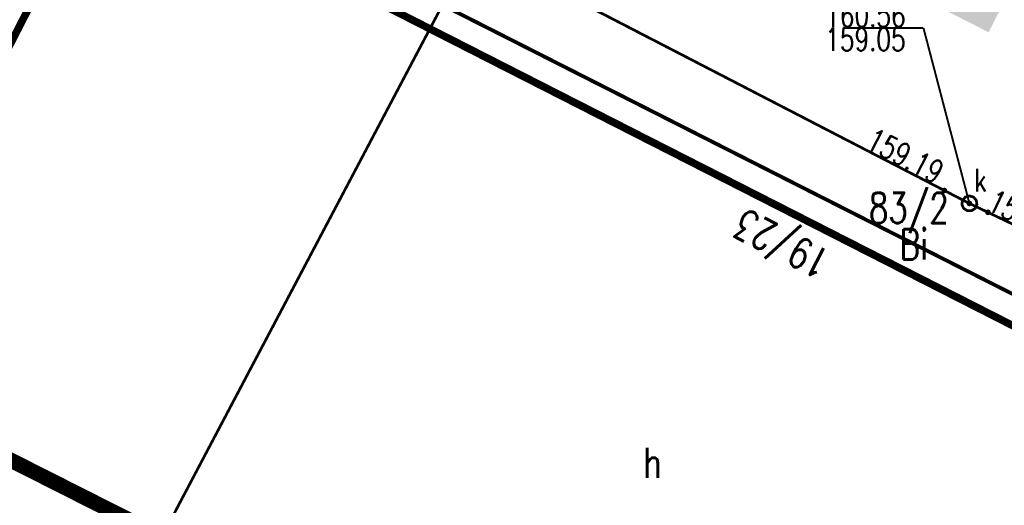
# Model space of a CAD drawing. Extents: x 0 to 7432618, y -40 to 5712028.
# Tile 44 of 165: x 7430646 to 7430678, y 5711520 to 5711536. Entities that reach past the tile are written whole.
import ezdxf
from ezdxf.enums import TextEntityAlignment as Align

# ---------------------------------------------------------------- set-up
doc = ezdxf.new("R2010")
doc.units = 0
doc.header["$MEASUREMENT"] = 0
doc.linetypes.add('0', pattern=[1.5, 1, -0.5])
for name, color, linetype in [('Dzialki', 7, 'Continuous'), ('EADTD_T_0', 7, 'Continuous'), ('EGBB_E_T_0', 7, 'Continuous'), ('EGBB_L_0', 7, 'Continuous'), ('Numery_dzialek', 7, 'Continuous'), ('OTK_L_1', 7, 'Continuous'), ('OTK_L_2', 7, 'Continuous'), ('OTK_L_4', 7, 'Continuous'), ('SUK_E_T_4', 7, 'Continuous'), ('SUK_T_3', 7, 'Continuous'), ('SUKP_L_0', 7, 'Continuous'), ('SUKR_T_0', 7, 'Continuous'), ('Uzytki', 7, 'Continuous'), ('zakres', 7, 'Continuous')]:
    doc.layers.add(name, color=color, linetype=linetype)
doc.layers.add('woda sieć', color=150, linetype='Continuous', lineweight=70)
doc.styles.add('STYL_ARIAL', font='simplex', dxfattribs={"width": 0.75, "oblique": 0.1})

msp = doc.modelspace()

# ---------------------------------------------------------------- hatches: boundary and pattern name
at = {"layer": 'woda sieć', "linetype": 'ByBlock'}
msp.add_hatch(color=256, dxfattribs=at).paths.add_polyline_path([(7430678.504, 5711537.979), (7430675.862, 5711539.325), (7430674.891, 5711537.419), (7430677.533, 5711536.073)])

# ---------------------------------------------------------------- linework, layer by layer
at = {"layer": 'Dzialki', "color": 18, "true_color": 0x000000, "const_width": 0.09}
msp.add_lwpolyline([(7430650.248, 5711519.418), (7430664.38, 5711546.22)], dxfattribs=at)
at = {"layer": 'EGBB_L_0', "color": 18, "true_color": 0x000000, "const_width": 0.25}
for points in [[(7430648.31, 5711541.68), (7430639.654, 5711524.772)], [(7430689.37, 5711520.76), (7430648.31, 5711541.68)]]:
    msp.add_lwpolyline(points, dxfattribs=at)
at = {"layer": 'OTK_L_1', "color": 18, "true_color": 0x000000, "const_width": 0.125}
msp.add_lwpolyline([(7430654.25, 5711539.64), (7430686.82, 5711523.12)], dxfattribs=at)
at = {"layer": 'OTK_L_2', "color": 18, "linetype": '0', "true_color": 0x000000, "const_width": 0.09}
for points in [[(7430648.31, 5711541.68), (7430688.246, 5711521.332)], [(7430686.82, 5711523.12), (7430654.25, 5711539.64)]]:
    msp.add_lwpolyline(points, dxfattribs=at)
at = {"layer": 'OTK_L_4', "color": 18, "linetype": '0', "true_color": 0x000000, "const_width": 0.09}
msp.add_lwpolyline([(7430654.25, 5711539.64), (7430686.82, 5711523.12)], dxfattribs=at)
at = {"layer": 'SUK_T_3', "color": 36, "true_color": 0x803300, "const_width": 0.09}
msp.add_lwpolyline([(7430676.9, 5711530.67), (7430677.035, 5711530.63), (7430677.127, 5711530.524), (7430677.147, 5711530.384), (7430677.089, 5711530.256), (7430676.97, 5711530.18), (7430676.83, 5711530.18), (7430676.711, 5711530.256), (7430676.652, 5711530.384), (7430676.673, 5711530.524), (7430676.765, 5711530.63), (7430676.9, 5711530.67)], dxfattribs=at)
at = {"layer": 'SUKP_L_0', "color": 36, "true_color": 0x803300, "const_width": 0.09}
for points in [[(7430676.9, 5711530.42), (7430656.72, 5711540.86)], [(7430686.4, 5711525.87), (7430676.9, 5711530.42)]]:
    msp.add_lwpolyline(points, dxfattribs=at)
at = {"layer": 'SUKR_T_0', "color": 36, "true_color": 0x803300, "const_width": 0.065}
for points in [[(7430672.778, 5711536.213), (7430675.384, 5711536.213)], [(7430676.9, 5711530.42), (7430675.384, 5711536.213)], [(7430676.071, 5711530.911), (7430676.116, 5711530.893), (7430676.134, 5711530.849), (7430676.116, 5711530.804), (7430676.071, 5711530.786), (7430676.027, 5711530.804), (7430676.009, 5711530.849), (7430676.027, 5711530.893), (7430676.071, 5711530.911)], [(7430676.9, 5711530.482), (7430676.944, 5711530.464), (7430676.963, 5711530.42), (7430676.944, 5711530.376), (7430676.9, 5711530.357), (7430676.856, 5711530.376), (7430676.838, 5711530.42), (7430676.856, 5711530.464), (7430676.9, 5711530.482)], [(7430677.511, 5711530.19), (7430677.555, 5711530.172), (7430677.573, 5711530.127), (7430677.555, 5711530.083), (7430677.511, 5711530.065), (7430677.467, 5711530.083), (7430677.448, 5711530.127), (7430677.467, 5711530.172), (7430677.511, 5711530.19)]]:
    msp.add_lwpolyline(points, dxfattribs=at)
at = {"layer": 'zakres', "color": 18, "linetype": '0', "true_color": 0x000000, "const_width": 0.5}
msp.add_lwpolyline([(7430373.949, 5711738.752), (7430343.264, 5711674.558), (7430724.141, 5711482.075), (7430757.406, 5711547.147), (7430373.949, 5711738.752)], dxfattribs=at)

# ---------------------------------------------------------------- texts
at = {"layer": 'EADTD_T_0', "color": 18, "true_color": 0x000000, "style": 'STYL_ARIAL', "width": 0.75}
msp.add_text('19/23', height=1, rotation=153, dxfattribs=at).set_placement((7430671.077, 5711529.799), align=Align.BOTTOM_CENTER)
at = {"layer": 'EGBB_E_T_0', "color": 18, "true_color": 0x000000, "style": 'STYL_ARIAL', "width": 0.75}
msp.add_text('h', height=1, dxfattribs=at).set_placement((7430666.443, 5711521.853), align=Align.MIDDLE_CENTER)
at = {"layer": 'Numery_dzialek', "color": 18, "true_color": 0x000000, "style": 'STYL_ARIAL', "width": 0.75}
msp.add_text('83/2', height=1, dxfattribs=at).set_placement((7430673.578, 5711530.772), align=Align.TOP_LEFT)
at = {"layer": 'SUK_E_T_4', "color": 36, "true_color": 0x803300, "style": 'STYL_ARIAL', "width": 0.75}
msp.add_text('k', height=0.75, dxfattribs=at).set_placement((7430677.059, 5711531.56), align=Align.TOP_LEFT)
at = {"layer": 'SUKR_T_0', "color": 36, "true_color": 0x803300, "style": 'STYL_ARIAL', "width": 0.75}
for s, p in [('160.56', (7430672.142, 5711537.004)), ('159.05', (7430672.142, 5711536.215))]:
    msp.add_text(s, height=0.75, dxfattribs=at).set_placement(p, align=Align.TOP_LEFT)
msp.add_text('159.19', height=0.75, rotation=332.6455, dxfattribs=at).set_placement((7430675.958, 5711531.383), align=Align.MIDDLE_RIGHT)
msp.add_text('159.16', height=0.75, rotation=334.408, dxfattribs=at).set_placement((7430677.604, 5711530.559), align=Align.MIDDLE_LEFT)
at = {"layer": 'Uzytki', "color": 96, "true_color": 0x008000, "style": 'STYL_ARIAL', "width": 0.75}
msp.add_text('Bi', height=1, dxfattribs=at).set_placement((7430675.065, 5711528.273), align=Align.BOTTOM_CENTER)

doc.saveas('drawing.dxf')
